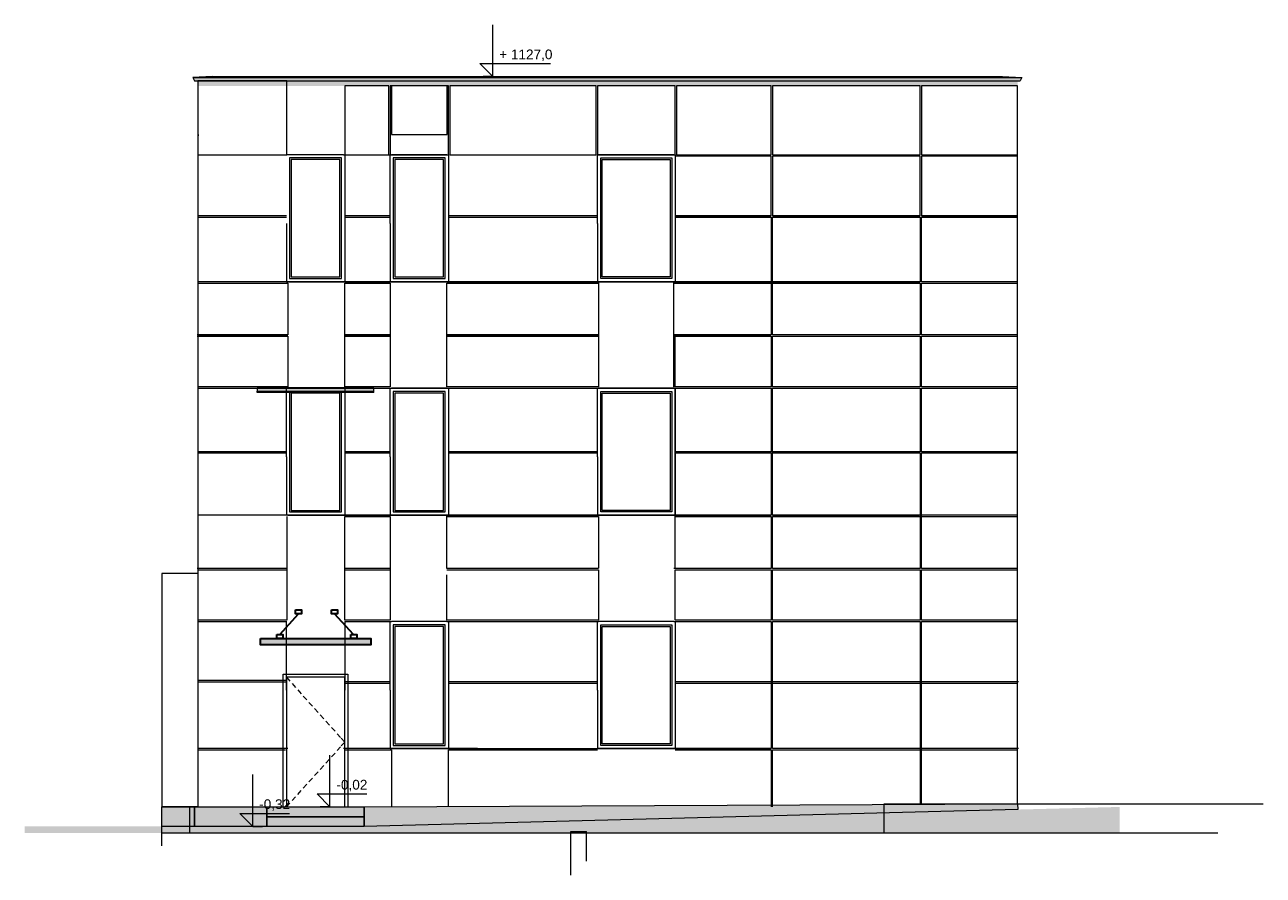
# Model space of a CAD drawing. Header units: millimetres. Extents: x -106415 to -87302, y 11427 to 24545.
import ezdxf

# ---------------------------------------------------------------- set-up
doc = ezdxf.new("R2010")
doc.units = ezdxf.units.MM
doc.header["$MEASUREMENT"] = 0
for name, color, linetype, lineweight, true_color in [('Konstrukcja - Belki_Nr_pióra__1', 7, 'Continuous', 13, 0x6879ec), ('Nowe_0_Nr_pióra__61', 7, 'Continuous', 18, 0x6a6a6a), ('Nowe_2D - Ogólne_Nr_pióra__87', 7, 'Continuous', 13, 0x6a6a6a), ('Nowe_Konstrukcja - Dachy_Nr_pióra__92', 7, 'Continuous', 13, 0x6a6a6a), ('Nowe_Konstrukcja - Stropy_Nr_pióra__1', 7, 'Continuous', 13, 0x6879ec), ('Nowe_Konstrukcja - Stropy_Nr_pióra__61', 7, 'Continuous', 18, 0x6a6a6a), ('Nowe_Konstrukcja - Ściany zew_Nr_pióra__61', 7, 'Continuous', 18, 0x6a6a6a), ('Nowe_Konstrukcja - Ściany zew_Nr_pióra__81', 7, 'Continuous', 13, 0x6a6a6a), ('Nowe_Konstrukcja - Ściany zew_Nr_pióra__87', 7, 'Continuous', 13, 0x6a6a6a), ('Nowe_Wymiarowanie - Ogólne_Nr_pióra__81', 7, 'Continuous', 13, 0x6a6a6a)]:
    doc.layers.add(name, color=color, linetype=linetype, lineweight=lineweight, true_color=true_color)
for name, color, linetype, lineweight in [('Konstrukcja - Belki_Nr_pióra__2', 8, 'Continuous', 15), ('Konstrukcja - Belki_Nr_pióra__3', 7, 'Continuous', 13), ('Nowe_Konstrukcja - Stropy_Nr_pióra__21', 7, 'Continuous', 20), ('Nowe_Konstrukcja - Stropy_Nr_pióra__41', 7, 'Continuous', 13), ('Nowe_Konstrukcja - Słupy_Nr_pióra__41', 7, 'Continuous', 13), ('Nowe_Konstrukcja - Ściany zew_Nr_pióra__3', 7, 'Continuous', 13), ('Nowe_Polilinia#1_Nr_pióra__7', 7, 'Continuous', 35), ('Nowe_Wymiarowanie - Ogólne_Nr_pióra__41', 7, 'Continuous', 13), ('Nowe_Wymiarowanie - Ogólne_Nr_pióra__42', 8, 'Continuous', 25), ('Nowe_Wypełnienie_Nr_pióra__7', 7, 'Continuous', 35)]:
    doc.layers.add(name, color=color, linetype=linetype, lineweight=lineweight)
for name, color, linetype in [('Nowe_Konstrukcja - Dachy', 7, 'Continuous'), ('Nowe_Konstrukcja - Słupy', 7, 'Continuous'), ('Nowe_Wymiarowanie - Ogólne', 7, 'Continuous')]:
    doc.layers.add(name, color=color, linetype=linetype)
doc.styles.add('STYL_AUTOMATYCZNY_1', font='arial.ttf')
pattern_1 = [(180, (-113.01, 12480), (-1e-08, 68), []), (90, (-113.01, 12480), (203.99986, 0), [68, -68]), (90, (-215.01, 12548), (203.99986, 0), [68, -68])]

# ---------------------------------------------------------------- blocks, each defined once
blk = doc.blocks.new('ElemPrzekroju_3_5')
at = {"layer": 'Nowe_Konstrukcja - Słupy_Nr_pióra__41', "color": 7, "linetype": 'Continuous', "lineweight": 13}
for p, q in [((-97987, 11427), (-97987, 12100)), ((-97987, 12100), (-97986, 12100))]:
    blk.add_line(p, q, dxfattribs=at)
blk = doc.blocks.new('ElemPrzekroju_4_5')
at = {"layer": 'Nowe_Konstrukcja - Słupy_Nr_pióra__41', "color": 7, "linetype": 'Continuous', "lineweight": 13}
for p, q in [((-97986, 11642), (-97986, 12100)), ((-97986, 12100), (-97746, 12100)), ((-97746, 11642), (-97746, 12100))]:
    blk.add_line(p, q, dxfattribs=at)
blk = doc.blocks.new('*X6')
at = {"layer": 'Nowe_Konstrukcja - Dachy_Nr_pióra__92', "linetype": 'Continuous', "lineweight": 13, "true_color": 0x6a6a6a}
blk.add_hatch(color=251, dxfattribs=at).paths.add_polyline_path([(-101028, 18945), (-102828, 18945), (-102828, 18895), (-101028, 18895)])
blk = doc.blocks.new('ElemPrzekroju_5_5')
at = {"layer": 'Nowe_Konstrukcja - Dachy_Nr_pióra__92', "color": 251, "linetype": 'Continuous', "lineweight": 13, "true_color": 0x6a6a6a}
for p, q in [((-102828, 18945), (-102828, 18895)), ((-101028, 18945), (-102828, 18945)), ((-101028, 18895), (-101028, 18945)), ((-102828, 18895), (-101028, 18895)), ((-102828, 18875), (-102828, 18895)), ((-101028, 18875), (-102828, 18875)), ((-101028, 18875), (-101028, 18895))]:
    blk.add_line(p, q, dxfattribs=at)
at = {"layer": 'Nowe_Konstrukcja - Dachy', "lineweight": 0}
blk.add_blockref('*X6', (0, 0), dxfattribs=at)
blk = doc.blocks.new('Wymiary_1_5', base_point=(-99193, 23745))
at = {"layer": 'Nowe_Wymiarowanie - Ogólne_Nr_pióra__81', "color": 251, "linetype": 'Continuous', "lineweight": 13, "true_color": 0x6a6a6a}
for p, q in [((-99193, 23745), (-99193, 24545)), ((-99193, 23745), (-99393, 23945)), ((-99393, 23945), (-99193, 23945)), ((-99193, 23945), (-98302, 23945)), ((-99193, 23745), (-99343, 23745)), ((-99193, 23745), (-99043, 23745))]:
    blk.add_line(p, q, dxfattribs=at)
at = {"layer": 'Nowe_Wymiarowanie - Ogólne_Nr_pióra__42', "color": 8, "lineweight": 25, "insert": (-99093, 23985), "char_height": 150, "attachment_point": 7, "style": 'STYL_AUTOMATYCZNY_1'}
blk.add_mtext('\\A1;{\\pql;\\fArial|b0|i0|c238|p0;\\W1.000000;+ 1127,0}', dxfattribs=at)
blk = doc.blocks.new('Wymiary_2_5', base_point=(-101705, 12480))
at = {"layer": 'Nowe_Wymiarowanie - Ogólne_Nr_pióra__41', "color": 7, "linetype": 'Continuous', "lineweight": 13}
for p, q in [((-101705, 12480), (-101705, 13280)), ((-101705, 12480), (-101905, 12680)), ((-101905, 12680), (-101705, 12680)), ((-101705, 12680), (-101136, 12680)), ((-101705, 12480), (-101855, 12480)), ((-101705, 12480), (-101555, 12480))]:
    blk.add_line(p, q, dxfattribs=at)
at = {"layer": 'Nowe_Wymiarowanie - Ogólne_Nr_pióra__41', "color": 7, "lineweight": 13, "insert": (-101605, 12720), "char_height": 150, "attachment_point": 7, "style": 'STYL_AUTOMATYCZNY_1'}
blk.add_mtext('\\A1;{\\pql;\\fArial|b0|i0|c238|p0;\\W1.000000;-0,02}', dxfattribs=at)
blk = doc.blocks.new('Wymiary_3_5', base_point=(-102897, 12180))
at = {"layer": 'Nowe_Wymiarowanie - Ogólne_Nr_pióra__41', "color": 7, "linetype": 'Continuous', "lineweight": 13}
for p, q in [((-102897, 12180), (-102897, 12980)), ((-102897, 12180), (-103097, 12380)), ((-103097, 12380), (-102897, 12380)), ((-102897, 12380), (-102328, 12380)), ((-102897, 12180), (-103047, 12180)), ((-102897, 12180), (-102747, 12180))]:
    blk.add_line(p, q, dxfattribs=at)
at = {"layer": 'Nowe_Wymiarowanie - Ogólne_Nr_pióra__41', "color": 7, "lineweight": 13, "insert": (-102797, 12420), "char_height": 150, "attachment_point": 7, "style": 'STYL_AUTOMATYCZNY_1'}
blk.add_mtext('\\A1;{\\pql;\\fArial|b0|i0|c238|p0;\\W1.000000;-0,32}', dxfattribs=at)

msp = doc.modelspace()

# ---------------------------------------------------------------- hatches: boundary and pattern name
at = {"layer": 'Konstrukcja - Belki_Nr_pióra__1', "linetype": 'Continuous', "lineweight": 13, "true_color": 0x6879ec}
h = msp.add_hatch(dxfattribs=at)
h.set_pattern_fill('Cegła___wiązanie_wozówko_53', color=171, style=0, pattern_type=2)
h.set_pattern_definition(pattern_1)
h.paths.add_polyline_path([(-103772, 23680), (-103772, 23680), (-91077, 23680), (-91077, 23680)])
h = msp.add_hatch(dxfattribs=at)
h.set_pattern_fill('Cegła___wiązanie_wozówko_53', color=171, style=0, pattern_type=2)
h.set_pattern_definition(pattern_1)
h.paths.add_polyline_path([(-103772, 23680), (-103772, 23680), (-91077, 23680), (-91077, 23680)])
at = {"layer": 'Konstrukcja - Belki_Nr_pióra__2', "linetype": 'Continuous', "lineweight": 15}
msp.add_hatch(color=8, dxfattribs=at).paths.add_polyline_path([(-91027, 23730), (-103822, 23730), (-103796, 23680), (-91052, 23680)])
at = {"layer": 'Konstrukcja - Belki_Nr_pióra__3', "linetype": 'Continuous', "lineweight": 13}
h = msp.add_hatch(dxfattribs=at)
h.set_pattern_fill('Cegła___wiązanie_wozówko_53', style=0, pattern_type=2)
h.set_pattern_definition([(180, (2e-06, 19023.6397), (-0.08034652, 3.34772341), []), (91.37485, (2e-06, 19023.64), (203.99986, 0), [3.348687, -3.348687]), (91.37485, (-102.08, 19026.99), (203.99986, 0), [3.348687, -3.348687])])
h.paths.add_polyline_path([(-103822, 23730), (-91027, 23730), (-91327, 23745), (-103522, 23745)])
at = {"layer": 'Nowe_2D - Ogólne_Nr_pióra__87', "linetype": 'Continuous', "lineweight": 0, "true_color": 0x353535}
msp.add_hatch(color=250, dxfattribs=at).paths.add_polyline_path([(-102777, 15080), (-101076, 15080), (-101076, 14980), (-102777, 14980)])
at = {"layer": 'Nowe_Konstrukcja - Stropy_Nr_pióra__61', "linetype": 'Continuous', "lineweight": 18, "true_color": 0x6a6a6a}
for points in [[(-104302, 12480), (-103796, 12480), (-103796, 12180), (-104302, 12180)], [(-103796, 12480), (-102677, 12480), (-102677, 12180), (-103796, 12180)], [(-102677, 12480), (-101177, 12480), (-101177, 12330), (-102677, 12330)], [(-101177, 12480), (-91092, 12530), (-91088, 12440), (-101177, 12180)], [(-102677, 12330), (-101177, 12330), (-101177, 12180), (-102677, 12180)]]:
    msp.add_hatch(color=251, dxfattribs=at).paths.add_polyline_path(points)
at = {"layer": 'Nowe_Konstrukcja - Ściany zew_Nr_pióra__3', "linetype": 'Continuous', "lineweight": 13}
msp.add_hatch(color=7, dxfattribs=at).paths.add_polyline_path([(-106415, 12180), (-101177, 12180), (-89518, 12480), (-89518, 12080), (-106415, 12080)])
at = {"layer": 'Nowe_Konstrukcja - Ściany zew_Nr_pióra__61', "linetype": 'Continuous', "lineweight": 18, "true_color": 0x6a6a6a}
msp.add_hatch(color=251, dxfattribs=at).paths.add_polyline_path([(-103742, 23680), (-103742, 23603), (-91092, 23603), (-91092, 23680)])

# ---------------------------------------------------------------- linework, layer by layer
at = {"layer": 'Konstrukcja - Belki_Nr_pióra__1', "color": 171, "linetype": 'Continuous', "lineweight": 13, "true_color": 0x6879ec}
for p, q in [((-103772, 23680), (-91077, 23680)), ((-103772, 23680), (-103772, 23680)), ((-91077, 23680), (-91077, 23680))]:
    msp.add_line(p, q, dxfattribs=at)
at = {"layer": 'Konstrukcja - Belki_Nr_pióra__3', "color": 7, "linetype": 'Continuous', "lineweight": 13}
for p, q in [((-103522, 23745), (-103822, 23730)), ((-103822, 23730), (-103796, 23680)), ((-103822, 23730), (-91027, 23730)), ((-103522, 23745), (-91327, 23745)), ((-91327, 23745), (-91027, 23730)), ((-91027, 23730), (-91052, 23680)), ((-103796, 23680), (-91052, 23680))]:
    msp.add_line(p, q, dxfattribs=at)
at = {"layer": 'Nowe_0_Nr_pióra__61', "color": 251, "linetype": 'Continuous', "lineweight": 18, "true_color": 0x6a6a6a}
for p, q in [((-102377, 20580), (-94897, 20580)), ((-94877, 20580), (-92597, 20580)), ((-103742, 19760), (-102357, 19760)), ((-101477, 19760), (-100777, 19760)), ((-99899, 19760), (-97559, 19760)), ((-96397, 19760), (-94897, 19760)), ((-96377, 18960), (-96377, 19740)), ((-102377, 18940), (-92597, 18940)), ((-96377, 16160), (-96377, 18940)), ((-92597, 17960), (-94877, 17960)), ((-102357, 16980), (-94897, 16980)), ((-94877, 16980), (-92612, 16980)), ((-96377, 15360), (-96377, 16140)), ((-100777, 13380), (-94897, 13380))]:
    msp.add_line(p, q, dxfattribs=at)
at = {"layer": 'Nowe_Konstrukcja - Stropy_Nr_pióra__1', "color": 171, "linetype": 'Continuous', "lineweight": 13, "true_color": 0x6879ec}
for p, q in [((-104302, 12080), (-88002, 12080)), ((-104302, 11880), (-104302, 12080))]:
    msp.add_line(p, q, dxfattribs=at)
at = {"layer": 'Nowe_Konstrukcja - Stropy_Nr_pióra__21', "color": 7, "linetype": 'Continuous', "lineweight": 20}
for p, q in [((-93152, 12080), (-93152, 12530)), ((-93152, 12530), (-87302, 12530))]:
    msp.add_line(p, q, dxfattribs=at)
at = {"layer": 'Nowe_Konstrukcja - Stropy_Nr_pióra__41', "color": 7, "linetype": 'Continuous', "lineweight": 13, "flags": 128}
for points in [[(-104302, 12480), (-103796, 12480), (-103796, 12180), (-104302, 12180)], [(-103796, 12480), (-102677, 12480), (-102677, 12180), (-103796, 12180)], [(-102677, 12480), (-101177, 12480), (-101177, 12330), (-102677, 12330)], [(-101177, 12480), (-91092, 12530), (-91088, 12440), (-101177, 12180)], [(-102677, 12330), (-101177, 12330), (-101177, 12180), (-102677, 12180)]]:
    msp.add_lwpolyline(points, close=True, dxfattribs=at)
at = {"layer": 'Nowe_Konstrukcja - Ściany zew_Nr_pióra__3', "color": 7, "linetype": 'Continuous', "lineweight": 13}
for p, q in [((-102327, 22490), (-102327, 20630)), ((-101527, 22490), (-102327, 22490)), ((-102302, 22465), (-102302, 20655)), ((-101552, 22465), (-102302, 22465)), ((-101552, 20655), (-101552, 22465)), ((-101527, 20630), (-101527, 22490)), ((-100727, 22490), (-100727, 20630)), ((-99927, 22490), (-100727, 22490)), ((-100702, 22465), (-100702, 20655)), ((-99952, 22465), (-100702, 22465)), ((-99952, 20655), (-99952, 22465)), ((-99927, 20630), (-99927, 22490)), ((-97527, 20630), (-97527, 22490)), ((-97527, 22490), (-96427, 22490)), ((-97502, 20655), (-97502, 22465)), ((-97502, 22465), (-96452, 22465)), ((-96452, 22465), (-96452, 20655)), ((-96427, 22490), (-96427, 20630)), ((-102302, 20655), (-101552, 20655)), ((-100702, 20655), (-99952, 20655)), ((-96452, 20655), (-97502, 20655)), ((-102327, 20630), (-101527, 20630)), ((-100727, 20630), (-99927, 20630)), ((-96427, 20630), (-97527, 20630)), ((-102327, 18890), (-102327, 17030)), ((-101527, 18890), (-102327, 18890)), ((-102302, 18865), (-102302, 17055)), ((-101552, 18865), (-102302, 18865)), ((-101552, 17055), (-101552, 18865)), ((-101527, 17030), (-101527, 18890)), ((-100727, 18890), (-100727, 17030)), ((-99927, 18890), (-100727, 18890)), ((-100702, 18865), (-100702, 17055)), ((-99952, 18865), (-100702, 18865)), ((-99952, 17055), (-99952, 18865)), ((-99927, 17030), (-99927, 18890)), ((-97527, 17030), (-97527, 18890)), ((-97527, 18890), (-96427, 18890)), ((-97502, 17055), (-97502, 18865)), ((-97502, 18865), (-96452, 18865)), ((-96452, 18865), (-96452, 17055)), ((-96427, 18890), (-96427, 17030)), ((-102327, 17030), (-101527, 17030)), ((-102302, 17055), (-101552, 17055)), ((-100727, 17030), (-99927, 17030)), ((-100702, 17055), (-99952, 17055)), ((-96427, 17030), (-97527, 17030)), ((-96452, 17055), (-97502, 17055)), ((-100727, 15290), (-100727, 13430)), ((-99927, 15290), (-100727, 15290)), ((-100702, 15265), (-100702, 13455)), ((-99952, 15265), (-100702, 15265)), ((-99952, 13455), (-99952, 15265)), ((-99927, 13430), (-99927, 15290)), ((-97527, 13430), (-97527, 15290)), ((-97527, 15290), (-96427, 15290)), ((-97502, 13455), (-97502, 15265)), ((-97502, 15265), (-96452, 15265)), ((-96452, 15265), (-96452, 13455)), ((-96427, 15290), (-96427, 13430)), ((-102427, 14480), (-102427, 14530)), ((-102427, 14530), (-101427, 14530)), ((-101427, 14530), (-101427, 14480)), ((-102427, 12880), (-102427, 14480)), ((-102377, 14480), (-102323, 14421)), ((-101477, 14480), (-102377, 14480)), ((-102377, 14480), (-102377, 12480)), ((-102290, 14383), (-102236, 14324)), ((-101477, 12480), (-101477, 14480)), ((-101427, 14480), (-101427, 12880)), ((-102203, 14287), (-102149, 14227)), ((-102116, 14190), (-102062, 14131)), ((-102029, 14093), (-101975, 14034)), ((-101942, 13997), (-101888, 13937)), ((-101855, 13900), (-101801, 13841)), ((-101768, 13804), (-101714, 13744)), ((-101681, 13707), (-101627, 13648)), ((-101594, 13610), (-101540, 13551)), ((-101594, 13350), (-101540, 13409)), ((-101530, 13539), (-101477, 13480)), ((-101530, 13421), (-101477, 13480)), ((-100727, 13430), (-99927, 13430)), ((-100702, 13455), (-99952, 13455)), ((-96427, 13430), (-97527, 13430)), ((-96452, 13455), (-97502, 13455)), ((-101768, 13156), (-101714, 13216)), ((-101681, 13253), (-101627, 13312)), ((-101942, 12963), (-101888, 13023)), ((-101855, 13060), (-101801, 13119)), ((-102427, 12480), (-102427, 12880)), ((-102116, 12770), (-102062, 12829)), ((-102029, 12867), (-101975, 12926)), ((-101427, 12880), (-101427, 12480)), ((-102290, 12577), (-102236, 12636)), ((-102203, 12673), (-102149, 12733)), ((-102377, 12480), (-102323, 12539))]:
    msp.add_line(p, q, dxfattribs=at)
at = {"layer": 'Nowe_Konstrukcja - Ściany zew_Nr_pióra__61', "color": 251, "linetype": 'Continuous', "lineweight": 18, "true_color": 0x6a6a6a, "flags": 128}
for points in [[(-101477, 23605), (-101477, 22540), (-100797, 22540), (-100797, 23605)], [(-100777, 23605), (-100777, 22540), (-99877, 22540), (-99877, 23605)], [(-100757, 23605), (-100757, 22850), (-99897, 22850), (-99897, 23605)], [(-99857, 23605), (-99857, 22540), (-97597, 22540), (-97597, 23605)], [(-97577, 23605), (-97577, 22540), (-96377, 22540), (-96377, 23605)], [(-96357, 23605), (-96357, 22540), (-94897, 22540), (-94897, 23605)], [(-94877, 23605), (-94877, 22540), (-92597, 22540), (-92597, 23605)], [(-92577, 23605), (-92577, 22540), (-91092, 22540), (-91092, 23605)], [(-96377, 21598), (-94897, 21598), (-94897, 22520), (-96377, 22520)], [(-94877, 22520), (-94877, 21598), (-92597, 21598), (-92597, 22520)], [(-92577, 22520), (-92577, 21598), (-91092, 21598), (-91092, 22520)]]:
    msp.add_lwpolyline(points, close=True, dxfattribs=at)
at = {"layer": 'Nowe_Konstrukcja - Ściany zew_Nr_pióra__81', "color": 251, "linetype": 'Continuous', "lineweight": 13, "true_color": 0x6a6a6a, "flags": 128}
msp.add_lwpolyline([(-103742, 23680), (-103742, 22540), (-102372, 22540), (-102372, 23680)], close=True, dxfattribs=at)
at = {"layer": 'Nowe_Konstrukcja - Ściany zew_Nr_pióra__87', "color": 251, "linetype": 'Continuous', "lineweight": 13, "true_color": 0x6a6a6a}
for p, q in [((-103742, 23280), (-103742, 22560)), ((-103737, 22850), (-103737, 22830)), ((-91092, 21460), (-91092, 22850)), ((-103742, 22560), (-103742, 21460)), ((-101497, 22540), (-102372, 22540)), ((-101497, 22540), (-100756, 22540)), ((-101477, 22540), (-101477, 21480)), ((-100777, 21480), (-100777, 22540)), ((-99899, 22540), (-100756, 22540)), ((-99877, 22540), (-99877, 21480)), ((-97577, 21480), (-97577, 22540)), ((-96397, 22540), (-97577, 22540)), ((-96377, 22540), (-96377, 21480)), ((-102377, 21598), (-103742, 21598)), ((-103742, 21578), (-102377, 21578)), ((-103742, 21460), (-103742, 20380)), ((-102377, 21480), (-102377, 21460)), ((-102377, 21460), (-102377, 20580)), ((-100777, 21598), (-101477, 21598)), ((-101477, 21578), (-100777, 21578)), ((-101477, 21480), (-101477, 21460)), ((-101477, 21460), (-101477, 20580)), ((-100777, 21480), (-100777, 21460)), ((-100777, 21460), (-100777, 20580)), ((-97577, 21598), (-99877, 21598)), ((-99877, 21578), (-97577, 21578)), ((-99877, 21480), (-99877, 21460)), ((-99877, 21460), (-99877, 20580)), ((-97577, 21480), (-97577, 21460)), ((-97577, 21460), (-97577, 20580)), ((-94897, 21598), (-96377, 21598)), ((-96377, 21578), (-94897, 21578)), ((-96377, 21480), (-96377, 21460)), ((-96377, 21460), (-96377, 20580)), ((-94897, 21578), (-94897, 20400)), ((-92597, 21598), (-94877, 21598)), ((-94877, 21480), (-94877, 21578)), ((-94877, 21578), (-92597, 21578)), ((-94877, 20400), (-94877, 21480)), ((-92597, 21578), (-92597, 20580)), ((-91092, 21598), (-92577, 21598)), ((-92577, 21578), (-91092, 21578)), ((-92577, 21480), (-92577, 21578)), ((-92577, 20580), (-92577, 21480)), ((-91092, 20400), (-91092, 21460)), ((-102357, 20580), (-103742, 20580)), ((-103742, 20560), (-102357, 20560)), ((-102357, 20580), (-102377, 20580)), ((-101497, 20580), (-102357, 20580)), ((-102357, 20560), (-102357, 20380)), ((-101477, 20580), (-101497, 20580)), ((-100756, 20580), (-101497, 20580)), ((-101477, 20376), (-101477, 20560)), ((-101477, 20560), (-100777, 20560)), ((-100756, 20580), (-100777, 20580)), ((-100777, 20560), (-100777, 20380)), ((-99899, 20580), (-100756, 20580)), ((-99877, 20580), (-99899, 20580)), ((-97559, 20580), (-99899, 20580)), ((-99899, 20380), (-99899, 20560)), ((-99899, 20560), (-97559, 20560)), ((-97559, 20580), (-97577, 20580)), ((-96397, 20580), (-97559, 20580)), ((-97559, 20580), (-97559, 20380)), ((-96377, 20580), (-96397, 20580)), ((-94897, 20580), (-96397, 20580)), ((-96397, 20400), (-96397, 20580)), ((-96397, 18960), (-96397, 20580)), ((-96397, 20560), (-94897, 20560)), ((-94897, 20560), (-94897, 19760)), ((-92597, 20580), (-94877, 20580)), ((-94877, 19760), (-94877, 20560)), ((-94877, 20560), (-92597, 20560)), ((-92597, 20560), (-92597, 19760)), ((-92597, 20560), (-92597, 20400)), ((-91092, 20580), (-92577, 20580)), ((-92577, 19760), (-92577, 20560)), ((-92577, 20560), (-91092, 20560)), ((-92577, 20400), (-92577, 20560)), ((-91092, 19740), (-91092, 20560)), ((-103742, 20380), (-103742, 19680)), ((-102357, 20380), (-102357, 19760)), ((-101477, 19680), (-101477, 20380)), ((-100777, 20380), (-100777, 19680)), ((-99899, 19680), (-99899, 20380)), ((-97559, 20380), (-97559, 19680)), ((-102357, 19760), (-103757, 19760)), ((-103757, 19740), (-102357, 19740)), ((-102357, 19740), (-102357, 18960)), ((-100777, 19760), (-101477, 19760)), ((-101477, 19740), (-100777, 19740)), ((-97559, 19760), (-99899, 19760)), ((-99899, 19740), (-97559, 19740)), ((-94897, 19760), (-96397, 19760)), ((-96397, 19740), (-94897, 19740)), ((-96397, 19040), (-96397, 19740)), ((-94897, 19740), (-94897, 18960)), ((-92597, 19760), (-94877, 19760)), ((-94877, 19740), (-92597, 19740)), ((-94877, 18960), (-94877, 19740)), ((-92597, 19740), (-92597, 18960)), ((-91092, 19760), (-92577, 19760)), ((-92577, 18960), (-92577, 19740)), ((-92577, 19740), (-91092, 19740)), ((-91092, 18940), (-91092, 19740)), ((-103742, 19680), (-103742, 19660)), ((-103742, 19660), (-103742, 18940)), ((-101477, 18960), (-101477, 19680)), ((-100777, 19680), (-100777, 18960)), ((-99899, 18960), (-99899, 19680)), ((-97559, 19680), (-97559, 18960)), ((-102357, 18960), (-103742, 18960)), ((-103742, 18940), (-102357, 18940)), ((-103742, 18940), (-103742, 17857)), ((-102377, 17880), (-102377, 18940)), ((-101497, 18940), (-102357, 18940)), ((-101497, 18940), (-100756, 18940)), ((-100777, 18960), (-101477, 18960)), ((-101477, 18940), (-101477, 17880)), ((-100777, 17880), (-100777, 18940)), ((-99899, 18940), (-100756, 18940)), ((-97559, 18960), (-99899, 18960)), ((-99899, 18940), (-97559, 18940)), ((-99877, 18940), (-99877, 17880)), ((-97577, 17880), (-97577, 18940)), ((-96397, 18940), (-97559, 18940)), ((-94897, 18960), (-96397, 18960)), ((-96397, 18940), (-94897, 18940)), ((-96377, 18940), (-96377, 17880)), ((-94897, 18940), (-94897, 17960)), ((-92597, 18960), (-94877, 18960)), ((-94877, 18940), (-92597, 18940)), ((-94877, 17960), (-94877, 18940)), ((-92597, 18940), (-92597, 17960)), ((-91092, 18960), (-92577, 18960)), ((-92577, 18940), (-91091, 18940)), ((-92577, 17960), (-92577, 18940)), ((-91092, 17880), (-91092, 18940)), ((-94877, 16980), (-94877, 18060)), ((-102377, 17960), (-103742, 17960)), ((-103742, 17940), (-102377, 17940)), ((-103742, 17860), (-103742, 16800)), ((-102377, 17880), (-102377, 17860)), ((-102377, 17860), (-102377, 16980)), ((-100777, 17960), (-101477, 17960)), ((-101477, 17940), (-100777, 17940)), ((-101477, 17880), (-101477, 17860)), ((-101477, 17860), (-101477, 16980)), ((-100777, 17880), (-100777, 17860)), ((-100777, 17860), (-100777, 16980)), ((-97577, 17960), (-99877, 17960)), ((-99877, 17940), (-97577, 17940)), ((-99877, 17880), (-99877, 17860)), ((-99877, 17860), (-99877, 16980)), ((-97577, 17880), (-97577, 17860)), ((-97577, 17860), (-97577, 16980)), ((-94897, 17960), (-96377, 17960)), ((-96377, 17940), (-94897, 17940)), ((-96377, 17880), (-96377, 17860)), ((-96377, 17860), (-96377, 16980)), ((-94897, 17940), (-94897, 16980)), ((-94897, 17940), (-94897, 17880)), ((-92597, 17960), (-94877, 17960)), ((-94877, 17880), (-94877, 17940)), ((-94877, 17940), (-92597, 17940)), ((-92597, 17940), (-92597, 16800)), ((-92597, 17940), (-92597, 17880)), ((-91092, 17960), (-92577, 17960)), ((-92577, 16800), (-92577, 17940)), ((-92577, 17940), (-91092, 17940)), ((-92577, 17880), (-92577, 17940)), ((-91092, 16769), (-91092, 17940)), ((-102357, 16980), (-103742, 16980)), ((-102357, 16980), (-102377, 16980)), ((-102372, 16959), (-102372, 16799)), ((-101497, 16980), (-102357, 16980)), ((-101477, 16980), (-101497, 16980)), ((-100756, 16980), (-101497, 16980)), ((-101477, 16080), (-101477, 16960)), ((-101477, 16960), (-100777, 16960)), ((-100756, 16980), (-100777, 16980)), ((-100777, 16960), (-100777, 16080)), ((-99899, 16980), (-100756, 16980)), ((-99877, 16980), (-99899, 16980)), ((-97559, 16980), (-99899, 16980)), ((-99899, 16800), (-99899, 16980)), ((-99899, 16160), (-99899, 16960)), ((-99899, 16960), (-97559, 16960)), ((-97559, 16980), (-97577, 16980)), ((-96397, 16980), (-97559, 16980)), ((-97559, 16960), (-97559, 16165)), ((-96377, 16980), (-96397, 16980)), ((-94897, 16980), (-96397, 16980)), ((-96377, 16960), (-94897, 16960)), ((-94897, 16960), (-94897, 16160)), ((-94897, 16960), (-94897, 16880)), ((-92597, 16980), (-94877, 16980)), ((-94877, 16160), (-94877, 16960)), ((-94877, 16960), (-92597, 16960)), ((-92597, 16960), (-92597, 16160)), ((-91092, 16980), (-92577, 16980)), ((-92577, 16160), (-92577, 16960)), ((-92577, 16960), (-91092, 16960)), ((-91092, 16140), (-91092, 16960)), ((-103742, 16800), (-103742, 16058)), ((-102372, 16799), (-102372, 16080)), ((-103757, 16080), (-104302, 16080)), ((-104302, 16080), (-104302, 12480)), ((-102372, 16160), (-103757, 16160)), ((-103742, 16140), (-102372, 16140)), ((-103742, 16060), (-103742, 15340)), ((-102372, 16080), (-102372, 15360)), ((-100777, 16160), (-101477, 16160)), ((-101477, 16140), (-100777, 16140)), ((-101477, 15360), (-101477, 16080)), ((-100777, 16080), (-100777, 15360)), ((-97559, 16160), (-99899, 16160)), ((-99899, 16140), (-97559, 16140)), ((-99899, 15360), (-99899, 16060)), ((-97559, 16140), (-97559, 15360)), ((-94897, 16160), (-96397, 16160)), ((-96377, 16140), (-94897, 16140)), ((-94897, 16140), (-94897, 15360)), ((-92597, 16160), (-94877, 16160)), ((-94877, 15360), (-94877, 16140)), ((-94877, 16140), (-92597, 16140)), ((-92597, 16140), (-92597, 15360)), ((-91092, 16160), (-92577, 16160)), ((-92577, 15360), (-92577, 16140)), ((-92577, 16140), (-91092, 16140)), ((-91092, 15340), (-91092, 16140)), ((-102372, 15360), (-103742, 15360)), ((-103742, 15340), (-102372, 15340)), ((-103742, 15340), (-103742, 14260)), ((-102377, 14280), (-102377, 15340)), ((-100777, 15360), (-101477, 15360)), ((-101477, 15340), (-101477, 14280)), ((-101477, 15340), (-100756, 15340)), ((-100777, 14280), (-100777, 15340)), ((-99899, 15340), (-100756, 15340)), ((-97559, 15360), (-99899, 15360)), ((-99899, 15340), (-97559, 15340)), ((-99877, 15340), (-99877, 14280)), ((-97577, 14280), (-97577, 15340)), ((-96397, 15340), (-97559, 15340)), ((-96397, 15340), (-94897, 15340)), ((-94897, 15360), (-96377, 15360)), ((-96377, 15340), (-96377, 14280)), ((-94897, 15340), (-94897, 14280)), ((-92597, 15360), (-94877, 15360)), ((-94877, 14280), (-94877, 15340)), ((-94877, 15340), (-92597, 15340)), ((-92597, 15340), (-92597, 14280)), ((-91091, 15360), (-92577, 15360)), ((-92577, 14280), (-92577, 15340)), ((-92577, 15340), (-91091, 15340)), ((-91092, 14280), (-91092, 15340)), ((-102377, 14430), (-103742, 14430)), ((-103742, 14410), (-102377, 14410)), ((-100777, 14410), (-101477, 14410)), ((-101477, 14390), (-100777, 14390)), ((-97577, 14410), (-99877, 14410)), ((-99877, 14390), (-97577, 14390)), ((-94897, 14410), (-96377, 14410)), ((-96377, 14390), (-94897, 14390)), ((-94897, 14390), (-94897, 13380)), ((-92597, 14410), (-94877, 14410)), ((-94877, 14390), (-92597, 14390)), ((-94877, 13380), (-94877, 14390)), ((-92597, 14390), (-92597, 13330)), ((-91077, 14410), (-92577, 14410)), ((-92577, 13330), (-92577, 14390)), ((-92577, 14390), (-91092, 14390)), ((-91092, 13330), (-91092, 14390)), ((-103742, 14260), (-103742, 13200)), ((-100777, 14280), (-100777, 14260)), ((-100777, 14260), (-100777, 13380)), ((-99877, 14280), (-99877, 14260)), ((-99877, 14260), (-99877, 13380)), ((-97577, 14280), (-97577, 14260)), ((-97577, 14260), (-97577, 13380)), ((-96377, 14280), (-96377, 14260)), ((-96377, 14260), (-96377, 13380)), ((-102357, 13380), (-103742, 13380)), ((-100756, 13380), (-101497, 13380)), ((-100756, 13380), (-100777, 13380)), ((-99899, 13380), (-100756, 13380)), ((-99877, 13380), (-99899, 13380)), ((-99426, 13380), (-99899, 13380)), ((-97559, 13380), (-97577, 13380)), ((-96397, 13380), (-97559, 13380)), ((-96377, 13380), (-96397, 13380)), ((-94897, 13380), (-96377, 13380)), ((-92597, 13380), (-94877, 13380)), ((-91077, 13380), (-92577, 13380)), ((-103742, 13360), (-102392, 13360)), ((-103742, 13200), (-103742, 12480)), ((-101477, 13360), (-100756, 13360)), ((-100756, 13360), (-100756, 13180)), ((-99878, 13180), (-99878, 13360)), ((-99878, 13360), (-97577, 13360)), ((-96377, 13360), (-94897, 13360)), ((-94897, 13360), (-94897, 12480)), ((-94897, 13360), (-94897, 13330)), ((-94877, 12480), (-94877, 13360)), ((-94877, 13360), (-92597, 13360)), ((-94877, 13330), (-94877, 13360)), ((-92597, 13360), (-92597, 12530)), ((-92577, 12530), (-92577, 13360)), ((-92577, 13360), (-91092, 13360)), ((-91092, 12530), (-91092, 13360)), ((-100756, 13180), (-100756, 12480)), ((-99878, 12480), (-99878, 13180)), ((-103742, 12480), (-104302, 12480)), ((-104302, 12080), (-104302, 12480)), ((-103872, 12480), (-103872, 12080))]:
    msp.add_line(p, q, dxfattribs=at)
at = {"layer": 'Nowe_Polilinia#1_Nr_pióra__7', "color": 7, "linetype": 'Continuous', "lineweight": 35, "flags": 128}
for points in [[(-102479, 15140), (-102189, 15461)], [(-101343, 15140), (-101633, 15461)]]:
    msp.add_lwpolyline(points, dxfattribs=at)
at = {"layer": 'Nowe_Wypełnienie_Nr_pióra__7', "color": 7, "linetype": 'Continuous', "lineweight": 35, "flags": 128}
for points in [[(-102235, 15521), (-102143, 15521), (-102143, 15461), (-102235, 15461)], [(-101679, 15521), (-101587, 15521), (-101587, 15461), (-101679, 15461)], [(-102525, 15140), (-102434, 15140), (-102434, 15080), (-102525, 15080)], [(-101384, 15140), (-101292, 15140), (-101292, 15080), (-101384, 15080)], [(-102777, 15080), (-101076, 15080), (-101076, 14980), (-102777, 14980)]]:
    msp.add_lwpolyline(points, close=True, dxfattribs=at)

# ---------------------------------------------------------------- block references
at = {"layer": 'Nowe_Konstrukcja - Dachy', "lineweight": 0}
msp.add_blockref('ElemPrzekroju_5_5', (0, 0), dxfattribs=at)
at = {"layer": 'Nowe_Konstrukcja - Słupy', "lineweight": 0}
for name in ['ElemPrzekroju_3_5', 'ElemPrzekroju_4_5']:
    msp.add_blockref(name, (0, 0), dxfattribs=at)
at = {"layer": 'Nowe_Wymiarowanie - Ogólne', "color": 251, "linetype": 'Continuous', "lineweight": 13, "true_color": 0x6a6a6a}
msp.add_blockref('Wymiary_1_5', (-99193, 23745), dxfattribs=at)
at = {"layer": 'Nowe_Wymiarowanie - Ogólne', "color": 7, "linetype": 'Continuous', "lineweight": 13}
for name, p in [('Wymiary_2_5', (-101705, 12480)), ('Wymiary_3_5', (-102897, 12180))]:
    msp.add_blockref(name, p, dxfattribs=at)

doc.saveas('drawing.dxf')
